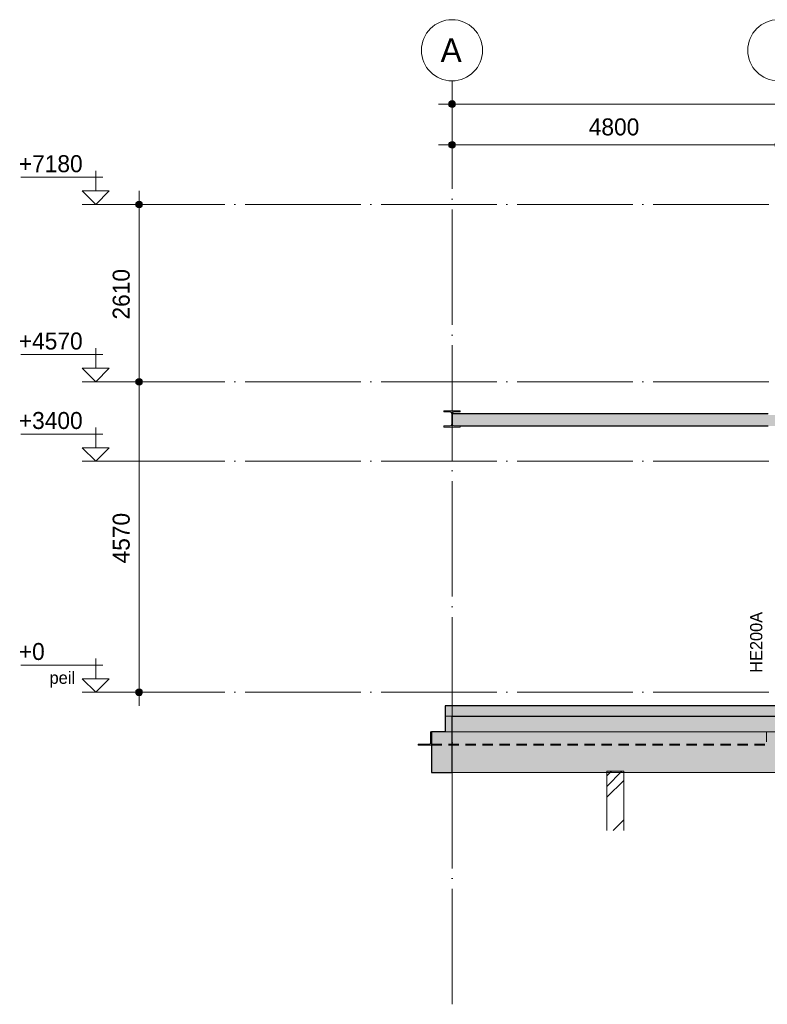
# Model space of a CAD drawing. Header units: millimetres. Extents: x -1359 to 538036, y -4592 to 9900.
# Tile 15 of 43: x 177829 to 188826, y -4592 to 9900. Entities that reach past the tile are written whole.
import ezdxf

# ---------------------------------------------------------------- set-up
doc = ezdxf.new("R2010")
doc.units = ezdxf.units.MM
doc.linetypes.add('WSP_hhidden', pattern=[250, 150, -100])
doc.linetypes.add('WSP_stramienlijn', pattern=[2000, 1700, -150, 0, -150])
for name, color, linetype, lineweight in [('00_maatvoering', 8, 'Continuous', 13), ('00_maatvoering-100', 8, 'Continuous', 13), ('07_stramien', 4, 'Continuous', 13), ('07_stramien - levels', 7, 'Continuous', 13), ('16_funderingsconstructies', 2, 'Continuous', 18), ('16_funderingsconstructies - voeten en balken -cut-', 3, 'Continuous', 25), ('17_paalfunderingen - prefab', 2, 'Continuous', 18), ('23_vloeren', 2, 'Continuous', 18), ('23_vloeren - hatch', 1, 'Continuous', 18), ('23_vloeren -cut-', 3, 'Continuous', 25), ('28_hoofddraagconstructies - kolommen en liggers', 1, 'Continuous', 13), ('28_hoofddraagconstructies - kolommen en liggers - staal', 1, 'Continuous', 13), ('28_hoofddraagconstructies - kolommen en liggers - staal -cut-', 2, 'Continuous', 13), ('28_hoofddraagconstructies - tags', 7, 'Continuous', 18)]:
    doc.layers.add(name, color=color, linetype=linetype, lineweight=lineweight)
doc.layers.add('16_funderingsconstructies - voeten en balken', color=2, linetype='Continuous')
doc.styles.add('Revittext', font='txt', dxfattribs={"height": 250})
doc.styles.add('Revittext_1', font='txt', dxfattribs={"height": 180})
doc.styles.add('Revittext_2', font='txt', dxfattribs={"height": 350})
doc.dimstyles.new('WSP_25_-_transparant', dxfattribs={"dimscale": 304.8, "dimtxt": 252.223969, "dimasz": 1.312336, "dimexe": 0.656168, "dimexo": 0.0625, "dimgap": 0.213255, "dimtad": 1, "dimdec": 0, "dimzin": 0, "dimdsep": 46, "dimtxsty": 'Revittext', "dimblk1": 'DOTSMALL', "dimblk2": 'DOTSMALL', "dimsah": 1, "dimcen": 0.09, "dimdle": 0.656168, "dimazin": 0, "dimtfac": 1, "dimtdec": 4, "dimtix": 1, "dimtmove": 0, "dimatfit": 3, "dimfxl": 0.656168, "dimfxlon": 1, "dimtvp": 1, "dimtolj": 1, "dimtzin": 0, "dimarcsym": 2})

# ---------------------------------------------------------------- blocks, each defined once
blk = doc.blocks.new('17_WSP_FD_prefab - fundatiepaal v18-0 - 250x250-V46-as 1_')
at = {"layer": '16_funderingsconstructies', "lineweight": 13}
h = blk.add_hatch(dxfattribs=at)
h.set_pattern_fill('FP_1', color=50, style=0, pattern_type=2)
h.set_pattern_definition([(45, (9142.7, 0), (-449.01, 449.01), []), (45, (9301.45, 0), (0, 898.03), []), (45, (8983.95, 0), (0, 898.03), [])])
h.paths.add_polyline_path([(7275, -2033), (7525, -2033), (7525, -1160), (7275, -1160)])
at = {"layer": '17_paalfunderingen - prefab', "color": 55}
for p, q in [((7275, -2033), (7275, -1160)), ((7525, -1160), (7275, -1160)), ((7525, -1160), (7525, -2033))]:
    blk.add_line(p, q, dxfattribs=at)
blk = doc.blocks.new('28_WSP_SF_staal - HFL v21-0 - Lequ 200x200x16 - S235-1217635-as 1_')
at = {"layer": '28_hoofddraagconstructies - kolommen en liggers', "linetype": 'WSP_hhidden'}
blk.add_line((4700, -764), (9625, -764), dxfattribs=at)
blk = doc.blocks.new('Level - Level _ description-214686-as 1_')
at = {"layer": '07_stramien - levels'}
for p, q in [((-241, 200), (-241, 496)), ((-1342, 400), (-138, 400)), ((-440, 200), (-241, 0)), ((-440, 200), (-42, 200)), ((-42, 200), (-241, 0)), ((-42, 0), (-440, 0))]:
    blk.add_line(p, q, dxfattribs=at)
blk = doc.blocks.new('Grid - Stramienbol 9_0mm-3500-as 1_')
at = {"layer": '07_stramien'}
blk.add_circle((5000, 9450), 450, dxfattribs=at)
blk = doc.blocks.new('Level - Level-3995-as 1_')
at = {"layer": '07_stramien - levels'}
for p, q in [((-1342, 3800), (-138, 3800)), ((-241, 3600), (-241, 3896)), ((-440, 3600), (-241, 3400)), ((-440, 3600), (-42, 3600)), ((-42, 3600), (-241, 3400)), ((-42, 3400), (-440, 3400))]:
    blk.add_line(p, q, dxfattribs=at)
blk = doc.blocks.new('DIMBLOCK35-as 1_')
at = {"layer": '00_maatvoering-100'}
h = blk.add_hatch(color=256, dxfattribs=at)
edge = h.paths.add_edge_path()
edge.add_arc((184189, 8658), 50, 0, 360)
h = blk.add_hatch(color=256, dxfattribs=at)
edge = h.paths.add_edge_path()
edge.add_arc((198589, 8658), 50, 0, 360)
for p, q in [((184189, 8858), (184189, 8458)), ((184189, 8658), (184189, 8858)), ((198589, 8858), (198589, 8458)), ((198589, 8658), (198589, 8858)), ((183989, 8658), (198589, 8658))]:
    blk.add_line(p, q, dxfattribs=at)
for centre in [(184189, 8658), (198589, 8658)]:
    blk.add_circle(centre, 50, dxfattribs=at)
at = {"layer": '00_maatvoering-100', "color": 0, "insert": (190903, 9047), "char_height": 250, "width": 1164.11, "attachment_point": 1, "line_spacing_factor": 0.931288, "style": 'Revittext'}
blk.add_mtext('14400', dxfattribs=at)
blk = doc.blocks.new('_DotSmall')
at = {"color": 0, "linetype": 'ByBlock', "const_width": 0.5}
blk.add_lwpolyline([(-0.0625, 0, 1), (0.0625, 0, 1)], format="xyb", close=True, dxfattribs=at)
blk = doc.blocks.new('DIMBLOCK37-as 1_')
at = {"layer": '00_maatvoering-100'}
h = blk.add_hatch(color=256, dxfattribs=at)
edge = h.paths.add_edge_path()
edge.add_arc((184189, 8058), 50, 0, 360)
h = blk.add_hatch(color=256, dxfattribs=at)
edge = h.paths.add_edge_path()
edge.add_arc((188989, 8058), 50, 0, 360)
for p, q in [((184189, 8258), (184189, 7858)), ((184189, 8058), (184189, 8258)), ((188989, 8258), (188989, 7858)), ((188989, 8058), (188989, 8258)), ((183989, 8058), (188989, 8058))]:
    blk.add_line(p, q, dxfattribs=at)
for centre in [(184189, 8058), (188989, 8058)]:
    blk.add_circle(centre, 50, dxfattribs=at)
at = {"layer": '00_maatvoering-100', "color": 0, "insert": (186200, 8447), "char_height": 250, "width": 931.29, "attachment_point": 1, "line_spacing_factor": 0.931288, "style": 'Revittext'}
blk.add_mtext('4800', dxfattribs=at)
blk = doc.blocks.new('DIMBLOCK44-as 1_')
at = {"layer": '00_maatvoering-100'}
h = blk.add_hatch(color=256, dxfattribs=at)
edge = h.paths.add_edge_path()
edge.add_arc((179586, 7180), 50, 0, 360)
h = blk.add_hatch(color=256, dxfattribs=at)
edge = h.paths.add_edge_path()
edge.add_arc((179586, 4570), 50, 0, 360)
for p, q in [((179586, 7380), (179586, 4570)), ((179786, 7180), (179386, 7180)), ((179586, 7180), (179786, 7180)), ((179786, 4570), (179386, 4570)), ((179586, 4570), (179786, 4570))]:
    blk.add_line(p, q, dxfattribs=at)
for centre in [(179586, 7180), (179586, 4570)]:
    blk.add_circle(centre, 50, dxfattribs=at)
at = {"layer": '00_maatvoering-100', "color": 0, "insert": (179197, 5487), "char_height": 250, "width": 931.29, "attachment_point": 1, "rotation": 90, "line_spacing_factor": 0.931288, "style": 'Revittext'}
blk.add_mtext('2610', dxfattribs=at)
blk = doc.blocks.new('DIMBLOCK45-as 1_')
at = {"layer": '00_maatvoering-100'}
h = blk.add_hatch(color=256, dxfattribs=at)
edge = h.paths.add_edge_path()
edge.add_arc((179586, 4570), 50, 0, 360)
h = blk.add_hatch(color=256, dxfattribs=at)
edge = h.paths.add_edge_path()
edge.add_arc((179586, 0), 50, 0, 360)
for p, q in [((179786, 4570), (179386, 4570)), ((179586, 4570), (179586, -200)), ((179586, 4570), (179786, 4570)), ((179786, 0), (179386, 0)), ((179586, 0), (179786, 0))]:
    blk.add_line(p, q, dxfattribs=at)
for centre in [(179586, 4570), (179586, 0)]:
    blk.add_circle(centre, 50, dxfattribs=at)
at = {"layer": '00_maatvoering-100', "color": 0, "insert": (179197, 1897), "char_height": 250, "width": 931.29, "attachment_point": 1, "rotation": 90, "line_spacing_factor": 0.931288, "style": 'Revittext'}
blk.add_mtext('4570', dxfattribs=at)

msp = doc.modelspace()

# ---------------------------------------------------------------- hatches: boundary and pattern name
at = {"layer": '16_funderingsconstructies - voeten en balken'}
for points in [[(184188.5, -1180), (184188.5, -350), (184088.5, -350), (184088.5, -580), (183888.5, -580), (183888.5, -1180)], [(198588.5, -1180), (198588.5, -350), (184188.5, -350), (184188.5, -1180), (195796, -1180)]]:
    msp.add_hatch(color=90, dxfattribs=at).paths.add_polyline_path(points)
at = {"layer": '23_vloeren - hatch'}
h = msp.add_hatch(color=256, dxfattribs=at)
h.paths.add_polyline_path([(198560.5, 3920), (198572.5, 3923.2), (198581.3, 3932), (198584.5, 3944), (198584.5, 4100), (193928.5, 4100), (193928.5, 4082), (193817.8, 4082), (193805.8, 4078.8), (193797, 4070), (193793.8, 4058), (193793.8, 3920), (198538.6, 3920)])
h.paths.add_polyline_path([(185471, 3920), (188983, 3920), (188983, 4054), (188979.4, 4067.5), (188969.5, 4077.4), (188956, 4081), (188838.5, 4081), (188838.5, 4100), (184193.5, 4100), (184193.5, 3941), (184196.3, 3930.5), (184204, 3922.8), (184214.5, 3920), (184308.5, 3920)])
h.paths.add_polyline_path([(188994, 3920), (193783.3, 3920), (193783.3, 4058), (193780, 4070), (193771.3, 4078.8), (193759.3, 4082), (193648.5, 4082), (193648.5, 4100), (189138.5, 4100), (189138.5, 4081), (189021, 4081), (189007.5, 4077.4), (188997.6, 4067.5), (188994, 4054), (188994, 4044.1)])
msp.add_hatch(color=10, dxfattribs=at).paths.add_polyline_path([(217788.5, -350), (217888.5, -350), (217888.5, -200), (184088.5, -200), (184088.5, -350), (216446.1, -350)])
at = {"layer": '28_hoofddraagconstructies - kolommen en liggers - staal'}
for points in [[(184068.5, 3903), (184308.5, 3903), (184308.5, 3920), (184214.5, 3920), (184204, 3922.8), (184196.3, 3930.5), (184193.5, 3941), (184193.5, 4105), (184196.3, 4115.5), (184204, 4123.2), (184214.5, 4126), (184308.5, 4126), (184308.5, 4143), (184068.5, 4143), (184068.5, 4126), (184162.5, 4126), (184173, 4123.2), (184180.7, 4115.5), (184183.5, 4105), (184183.5, 3941), (184180.7, 3930.5), (184173, 3922.8), (184162.5, 3920), (184068.5, 3920)], [(183888.5, -780), (183888.5, -580), (183881.5, -580), (183875.1, -582.6), (183872.5, -589), (183872.5, -746), (183867.2, -758.7), (183854.5, -764), (183697.5, -764), (183691.1, -766.6), (183688.5, -773), (183688.5, -780)]]:
    msp.add_hatch(color=256, dxfattribs=at).paths.add_polyline_path(points)

# ---------------------------------------------------------------- linework, layer by layer
at = {"layer": '07_stramien', "linetype": 'WSP_stramienlijn'}
msp.add_line((184188.5, -4592.4), (184188.5, 9000), dxfattribs=at)
at = {"layer": '07_stramien - levels', "linetype": 'WSP_stramienlijn'}
for p, q in [((179146.2, 7180), (222839.5, 7180)), ((179146.2, 4570), (200296.2, 4570)), ((179146.2, 3400), (222839.5, 3400)), ((179146.2, 0), (222839.5, 0))]:
    msp.add_line(p, q, dxfattribs=at)
at = {"layer": '16_funderingsconstructies - voeten en balken', "color": 55, "lineweight": 18}
for p, q in [((184188.5, -350), (184088.5, -350)), ((184188.5, -1180), (198588.5, -1180))]:
    msp.add_line(p, q, dxfattribs=at)
at = {"layer": '16_funderingsconstructies - voeten en balken -cut-', "color": 8}
for p, q in [((184088.5, -350), (184088.5, -580)), ((184188.5, -1180), (184188.5, -350)), ((184088.5, -580), (183888.5, -580)), ((183888.5, -580), (183888.5, -1180)), ((183888.5, -1180), (184188.5, -1180))]:
    msp.add_line(p, q, dxfattribs=at)
at = {"layer": '23_vloeren'}
for p, q in [((184193.5, 4100), (184193.5, 3941)), ((184214.5, 3920), (184308.5, 3920))]:
    msp.add_line(p, q, dxfattribs=at)
at = {"layer": '23_vloeren', "color": 55}
msp.add_line((184088.5, -350), (184188.5, -350), dxfattribs=at)
at = {"layer": '23_vloeren'}
msp.add_arc((184214.5, 3941), 21, 180, 270, dxfattribs=at)
at = {"layer": '23_vloeren -cut-'}
for p, q in [((188838.5, 4100), (184193.5, 4100)), ((184308.5, 3920), (188838.5, 3920))]:
    msp.add_line(p, q, dxfattribs=at)
at = {"layer": '23_vloeren -cut-', "color": 8}
for p, q in [((217888.5, -200), (184088.5, -200)), ((184088.5, -200), (184088.5, -350)), ((184188.5, -350), (217788.5, -350))]:
    msp.add_line(p, q, dxfattribs=at)
at = {"layer": '28_hoofddraagconstructies - kolommen en liggers', "color": 135}
msp.add_line((198488.5, -580), (184088.5, -580), dxfattribs=at)
at = {"layer": '28_hoofddraagconstructies - kolommen en liggers', "linetype": 'WSP_hhidden'}
for p in [(188813.5, -580), (183888.5, -780)]:
    msp.add_line(p, (188813.5, -780), dxfattribs=at)
at = {"layer": '28_hoofddraagconstructies - kolommen en liggers', "linetype": 'WSP_hhidden', "flags": 128}
for points in [[(183854.9, -764), (183863.5, -761.6), (183866.1, -759.8)], [(183868.3, -757.6), (183870.1, -755), (183872.5, -746.4)]]:
    msp.add_lwpolyline(points, dxfattribs=at)
at = {"layer": '28_hoofddraagconstructies - kolommen en liggers - staal'}
for p, q in [((184193.5, 3941), (184193.5, 4100)), ((184308.5, 3920), (184214.5, 3920)), ((183866.1, -759.7), (183868.3, -757.6))]:
    msp.add_line(p, q, dxfattribs=at)
msp.add_arc((184214.5, 3941), 21, 180, 270, dxfattribs=at)
at = {"layer": '28_hoofddraagconstructies - kolommen en liggers - staal -cut-'}
for p, q in [((184308.5, 4143), (184068.5, 4143)), ((184068.5, 4143), (184068.5, 4126)), ((184068.5, 4126), (184162.5, 4126)), ((184183.5, 4105), (184183.5, 3941)), ((184193.5, 4100), (184193.5, 4105)), ((184214.5, 4126), (184308.5, 4126)), ((184308.5, 4126), (184308.5, 4143)), ((184162.5, 3920), (184068.5, 3920)), ((184068.5, 3920), (184068.5, 3903)), ((184308.5, 3903), (184308.5, 3920)), ((184068.5, 3903), (184308.5, 3903)), ((183872.5, -589), (183872.5, -746)), ((183888.5, -580), (183881.5, -580)), ((183888.5, -780), (183888.5, -580)), ((183688.5, -773), (183688.5, -780)), ((183688.5, -780), (183888.5, -780)), ((183854.5, -764), (183697.5, -764))]:
    msp.add_line(p, q, dxfattribs=at)
for centre, radius, start, end in [((184162.5, 4105), 21, 0, 90), ((184214.5, 4105), 21, 90, 180), ((184162.5, 3941), 21, 270, 0), ((183881.5, -589), 9, 90, 180), ((183697.5, -773), 9, 90, 180), ((183854.5, -746), 18, 270, 0)]:
    msp.add_arc(centre, radius, start, end, dxfattribs=at)

# ---------------------------------------------------------------- block references
at = {"layer": '07_stramien'}
for p in [(179188.5, 0), (183988.5, 0)]:
    msp.add_blockref('Grid - Stramienbol 9_0mm-3500-as 1_', p, dxfattribs=at)
at = {"layer": '07_stramien - levels'}
for name, p in [('Level - Level-3995-as 1_', (179188.5, 3780)), ('Level - Level-3995-as 1_', (179188.5, 1170)), ('Level - Level-3995-as 1_', (179188.5, 0)), ('Level - Level _ description-214686-as 1_', (179188.5, 0))]:
    msp.add_blockref(name, p, dxfattribs=at)
at = {"layer": '16_funderingsconstructies', "color": 135, "lineweight": 13}
msp.add_blockref('17_WSP_FD_prefab - fundatiepaal v18-0 - 250x250-V46-as 1_', (179188.5, 0), dxfattribs=at)
at = {"layer": '28_hoofddraagconstructies - kolommen en liggers', "linetype": 'WSP_hhidden'}
msp.add_blockref('28_WSP_SF_staal - HFL v21-0 - Lequ 200x200x16 - S235-1217635-as 1_', (179188.5, 0), dxfattribs=at)

# ---------------------------------------------------------------- texts
at = {"layer": '07_stramien', "insert": (184019.9, 9625.6), "char_height": 350, "width": 400.844, "attachment_point": 1, "style": 'Revittext_2'}
msp.add_mtext('A', dxfattribs=at)
at = {"layer": '07_stramien - levels', "attachment_point": 1}
for s, insert, char_height, width, style in [('+7180', (177816.4, 7905.7), 250, 1178.481, 'Revittext'), ('+4570', (177816.4, 5295.7), 250, 1178.481, 'Revittext'), ('+3400', (177816.4, 4125.7), 250, 1178.481, 'Revittext'), ('+0', (177816.4, 725.7), 250, 481.012, 'Revittext'), ('peil', (178268.6, 304.4), 180, 440.928, 'Revittext_1')]:
    msp.add_mtext(s, dxfattribs=dict(at, insert=insert, char_height=char_height, width=width, style=style))
at = {"layer": '28_hoofddraagconstructies - tags', "lineweight": 13, "insert": (188572.9, 286.8), "char_height": 180, "width": 1122.362, "attachment_point": 1, "rotation": 90, "style": 'Revittext_1', "bg_fill": 3, "box_fill_scale": 1.25, "bg_fill_color": 256, "bg_fill_true_color": 13158600, "bg_fill_transparency": 0}
msp.add_mtext('HE200A', dxfattribs=at)

# ---------------------------------------------------------------- dimensions: what is measured, and where the dimension line sits
at = {"layer": '00_maatvoering'}
for base, p1, p2, override, picture, middle in [((198588.5, 8658.2), (184188.5, 8858.2), (198588.5, 8858.2), {"dimpost": '<>', "dimfxl": 14400}, 'DIMBLOCK35-as 1_', (191388.5, 8850.9)), ((188988.5, 8058.2), (184188.5, 8258.2), (188988.5, 8258.2), {"dimpost": '<>', "dimfxl": 4800}, 'DIMBLOCK37-as 1_', (186588.5, 8250.9))]:
    dim = msp.add_linear_dim(base=base, p1=p1, p2=p2, dimstyle='WSP_25_-_transparant', override=override, dxfattribs=at)
    dim.commit()
    dim.dimension.update_dxf_attribs({"geometry": picture, "text_midpoint": middle})
for base, p1, p2, override, picture, middle in [((179585.6, 4570), (179785.6, 7180), (179785.6, 4570), {"dimpost": '<>', "dimfxl": 2610}, 'DIMBLOCK44-as 1_', (179393, 5875)), ((179585.6, 0), (179785.6, 4570), (179785.6, 0), {"dimpost": '<>', "dimfxl": 4570}, 'DIMBLOCK45-as 1_', (179393, 2285))]:
    dim = msp.add_linear_dim(base=base, p1=p1, p2=p2, angle=90, dimstyle='WSP_25_-_transparant', override=override, dxfattribs=at)
    dim.commit()
    dim.dimension.update_dxf_attribs({"geometry": picture, "text_midpoint": middle})

doc.saveas('drawing.dxf')
